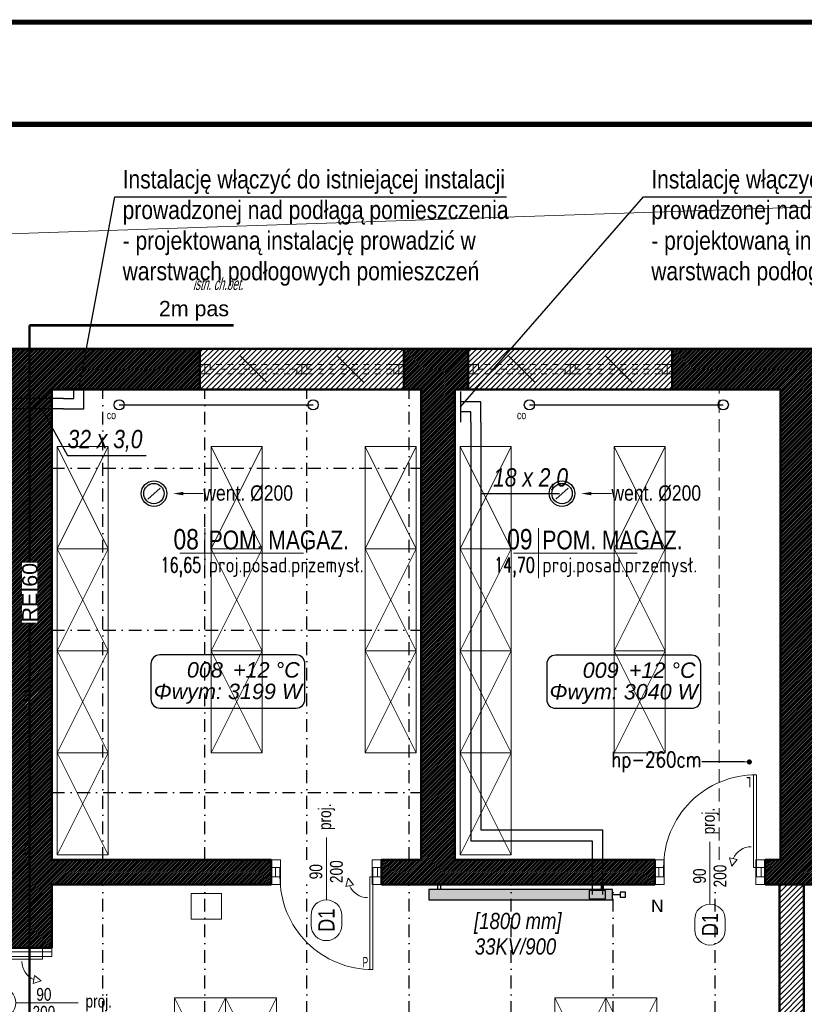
# Model space of a CAD drawing. Header units: centimetres. Extents: x -2715 to 104803, y -2927 to 32152.
# Tile 37 of 72: x 86654 to 87423, y 564 to 1529. Entities that reach past the tile are written whole.
import ezdxf
from ezdxf import colors
from ezdxf.entities.mleader import LeaderData, LeaderLine
from ezdxf.enums import TextEntityAlignment as Align
from ezdxf.lldxf.tags import DXFTag
from ezdxf.math import Vec2, Vec3

# ---------------------------------------------------------------- set-up
doc = ezdxf.new("R2010")
doc.units = ezdxf.units.CM
doc.header["$MEASUREMENT"] = 0
for name, pattern in [('DASHDOT2', [0.5, 0.25, -0.125, 0, -0.125]), ('HIDDEN', [9.525, 6.35, -3.175]), ('HIDDENX2', [19.05, 12.7, -6.35]), ('Przerywana', [0.222222, 0.111111, -0.111111])]:
    doc.linetypes.add(name, pattern=pattern)
for name, color, linetype, lineweight in [('0_TXT', 252, 'Continuous', 15), ('0_TXT niewidoczne', 252, 'Continuous', 15), ('1_ doors proj.', 252, 'Continuous', 15), ('1_ hatch', 252, 'Continuous', 9), ('1_ hatch proj.', 252, 'Continuous', 9), ('1_ projection', 252, 'HIDDENX2', 5), ('1_ przerywana  S_CONSTRUCTION', 252, 'DASHDOT2', 25), ('1_ view 3', 252, 'Continuous', 9), ('1_ wall STRUCT', 252, 'Continuous', 50), ('1_ wall STRUCT proj.', 252, 'Continuous', 50), ('1_ wall STRUCT-DIV rozbiorka', 252, 'Continuous', 9), ('2_ doors description proj.', 252, 'Continuous', 15), ('2_ equipment proj._skrzynie', 252, 'Continuous', 9), ('3_ PPOŻ  opisy', 252, 'Continuous', 18)]:
    doc.layers.add(name, color=color, linetype=linetype, lineweight=lineweight)
for name, color, linetype in [('4_INST._co', 252, 'Continuous'), ('_IS_sanitarne.opis', 105, 'Continuous'), ('IS_Grzejniki_Plan_rzut', 90, 'SOLID'), ('IS_Powrót', 240, 'Continuous'), ('IS_Text_Armatury_Therm', 7, 'Continuous'), ('IS_Text_Konstrukcji', 7, 'Continuous'), ('IS_Text_Odbiornikow_Therm', 7, 'Continuous'), ('IS_Zasilanie', 240, 'SOLID')]:
    doc.layers.add(name, color=color, linetype=linetype)
for name, color, linetype, true_color in [('IS_Armatura_podłączeniowa_grz._dolnozas.', 7, 'SOLID', 0x000000), ('IS_Armatura_Therm', 7, 'SOLID', 0x000000), ('IS_Inne_Urzadzenia_Therm', 7, 'SOLID', 0x000000), ('IS_Opisy_działek_Therm', 7, 'SOLID', 0x000000)]:
    doc.layers.add(name, color=color, linetype=linetype, true_color=true_color)
doc.styles.add('ARIAL', font='arial.ttf', dxfattribs={"width": 0.8})
doc.styles.add('BIKTS', font='bikromsw.shx', dxfattribs={"width": 0.85})
doc.styles.add('H_POM', font='ARIALN.TTF', dxfattribs={"width": 0.7, "height": 18})
doc.styles.get("Standard").update_dxf_attribs({"font": 'ARIALN.TTF'})
doc.styles.add('TXT1', font='simplex.shx', dxfattribs={"width": 0.8})
doc.styles.add('TXT_D', font='arial.ttf')
doc.styles.add('TXT_M', font='romans.shx', dxfattribs={"width": 0.75, "oblique": 15})
doc.styles.add('TXT_S', font='romand.shx')
tags = doc.linetypes.add('Dash', pattern=[15, 10, -5]).pattern_tags.tags
tags[6:7] = [DXFTag(74, 4), DXFTag(75, 0), DXFTag(340, '0'), DXFTag(46, 0.0), DXFTag(50, 0.0), DXFTag(44, 0.0), DXFTag(45, 0.0)]
tags[4:5] = [DXFTag(74, 4), DXFTag(75, 0), DXFTag(340, '0'), DXFTag(46, 0.0), DXFTag(50, 0.0), DXFTag(44, 0.0), DXFTag(45, 0.0)]
doc.linetypes.add('Rozbiö˘ka', pattern='A,7,[121,msgB.shx,S=1,R=0,X=0.5,Y=-1.826635],7', length=14)
tags = doc.linetypes.add('SOLID', pattern=[10, 10, 0]).pattern_tags.tags
tags[6:7] = [DXFTag(74, 4), DXFTag(75, 0), DXFTag(340, '0'), DXFTag(46, 0.0), DXFTag(50, 0.0), DXFTag(44, 0.0), DXFTag(45, 0.0)]
tags[4:5] = [DXFTag(74, 4), DXFTag(75, 0), DXFTag(340, '0'), DXFTag(46, 0.0), DXFTag(50, 0.0), DXFTag(44, 0.0), DXFTag(45, 0.0)]
doc.linetypes.add('TRACKS', pattern='A,0.15,[130,IS_LineDef.shx,S=0.25,R=0,X=0,Y=0],0.15', length=0.3)
pattern_1 = [(45, (-154, -2e-12), (-2.65165043, 2.65165043), [])]

# ---------------------------------------------------------------- blocks, each defined once
blk = doc.blocks.new('fdgdfhfbgfh')
at = {"linetype": 'TRACKS', "ltscale": 10}
blk.add_lwpolyline([(0, 0), (190, 0)], dxfattribs=at)
for centre in [(0, 0), (190, 0)]:
    blk.add_circle(centre, 5)
at = {"style": 'BIKTS', "width": 0.8}
blk.add_attdef('W', text='', height=8, rotation=0.00001, dxfattribs=at).set_placement((-7.65, -6.07), align=Align.TOP_CENTER)
blk = doc.blocks.new('_DOT')
at = {"color": 0, "linetype": 'ByBlock'}
blk.add_line((-0.5, 0), (-1, 0), dxfattribs=at)
at = {"color": 0, "linetype": 'ByBlock', "const_width": 0.5}
blk.add_lwpolyline([(-0.25, 0, 1), (0.25, 0, 1)], format="xyb", close=True, dxfattribs=at)
blk = doc.blocks.new('MET')
at = {"layer": '0_TXT niewidoczne'}
for p, q in [((0, -20), (0, 20)), ((-20, 0), (78.66, 0))]:
    blk.add_line(p, q, dxfattribs=at)
at = {"style": 'TXT_D', "width": 0.8, "flags": 4}
blk.add_attdef('NUMER', text='', height=15, dxfattribs=at).set_placement((-6.73, 3.76), align=Align.RIGHT)
blk.add_attdef('NAZWA', (4.15, 3.76), '', height=15, dxfattribs=at)
at = {"layer": '0_TXT niewidoczne', "style": 'TXT_M', "width": 0.8, "flags": 4}
blk.add_attdef('M2', text='', height=12, dxfattribs=at).set_placement((-6.06, -15.36), align=Align.RIGHT)
blk.add_attdef('POSADZKA', (4.15, -15.36), '', height=12, dxfattribs=at)
blk = doc.blocks.new('vgfdbn vnbvmnvb')
for p, q in [((-104, 0), (-100.45, 0)), ((-95.45, 0), (-95.45, -9.09)), ((-4.55, -9.09), (-4.55, 0)), ((-4.55, 0), (0, 0)), ((0, 0), (3.55, 0)), ((-95.45, -9.09), (-100, -9.09)), ((-7.27, -9.09), (-7.27, -99.96)), ((0, -9.09), (-4.55, -9.09)), ((-4.55, -9.09), (-4.55, -100)), ((-23.34, -16.92), (-31.01, -18.46)), ((-28.64, -10.39), (-23.34, -16.92))]:
    blk.add_line(p, q)
for points in [[(-100, -9.09), (-100, 0), (-104, 0), (-104, -9.09)], [(-95.45, -9.09), (-95.45, 0), (-100, 0), (-100, -9.09)], [(0, -9.09), (0, 0), (-4.55, 0), (-4.55, -9.09)], [(4, -9.09), (4, 0), (0, 0), (0, -9.09)]]:
    blk.add_lwpolyline(points, close=True)
for points in [[(-50, -5.91), (-50, -4.91)], [(-4.55, -9.09), (-7.27, -9.09)], [(-28.64, -10.39), (-31.01, -18.46)]]:
    blk.add_lwpolyline(points)
for centre, radius, start, end in [((-5.07, -9.62), 90.38, 179.6651, 270.3349), ((-9.55, -10.39), 19.09, 202.50061, 270)]:
    blk.add_arc(centre, radius, start, end)
at = {"insert": (-14.4, -87.72), "char_height": 10, "width": 6.2032, "attachment_point": 1, "style": 'H_POM'}
blk.add_mtext('P', dxfattribs=at)
blk = doc.blocks.new('_OZN.DRZWI')
blk.add_line((0, 0), (61.07, 0))
blk.add_lwpolyline([(-15, 15, -1), (-15, -15), (-25, -15, -1), (-25, 15)], format="xyb", close=True)
at = {"style": 'BIKTS', "width": 0.8}
blk.add_attdef('WYSOK', text='', height=8, rotation=0.00001, dxfattribs=at).set_placement((27.59, 12.75), align=Align.TOP_CENTER)
for p in [(-20, 0), (75.14, 0)]:
    blk.add_attdef('OZN', text='', height=8, rotation=0.00001, dxfattribs=at).set_placement(p, align=Align.MIDDLE)
blk.add_attdef('SZEROK', text='', height=8, rotation=0.00001, dxfattribs=at).set_placement((27.59, -12.4), align=Align.CENTER)
blk = doc.blocks.new('VFDGFDHGF')
for p, q in [((4, 4.55), (0.45, 4.55)), ((8.55, 4.55), (4, 4.55)), ((8.55, -4.55), (8.55, 4.55)), ((99.45, 4.55), (99.45, -4.55)), ((108, 4.55), (104.45, 4.55)), ((4, -4.55), (8.55, -4.55)), ((8.55, -4.55), (8.55, -95.45)), ((11.27, -4.55), (11.27, -95.41)), ((32.64, -5.84), (27.34, -12.38)), ((99.45, -4.55), (104, -4.55)), ((27.34, -12.38), (35.01, -13.91))]:
    blk.add_line(p, q)
for points in [[(0, -4.55), (0, 4.55), (4, 4.55), (4, -4.55)], [(4, -4.55), (4, 4.55), (8.55, 4.55), (8.55, -4.55)], [(99.45, -4.55), (99.45, 4.55), (104, 4.55), (104, -4.55)], [(104, -4.55), (104, 4.55), (108, 4.55), (108, -4.55)]]:
    blk.add_lwpolyline(points, close=True)
for points in [[(8.55, -4.55), (11.27, -4.55)], [(32.64, -5.84), (35.01, -13.91)], [(54, -1.36), (54, -0.36)]]:
    blk.add_lwpolyline(points)
for centre, radius, start, end in [((9.07, -5.07), 90.38, 269.6651, 0.3349), ((13.55, -5.84), 19.09, 270, 337.49939)]:
    blk.add_arc(centre, radius, start, end)
at = {"insert": (18.4, -83.17), "char_height": 10, "width": 6.2032, "attachment_point": 3, "style": 'H_POM'}
blk.add_mtext('L', dxfattribs=at)
blk = doc.blocks.new('bgfhgfjhgj')
at = {"layer": '1_ wall STRUCT-DIV rozbiorka'}
for points in [[(-17.7, -17.7), (17.7, 17.7)], [(-17.7, 17.7), (17.7, -17.7)]]:
    blk.add_lwpolyline(points, dxfattribs=at)
blk = doc.blocks.new('gfdgfhgfh')
at = {"layer": '1_ wall STRUCT-DIV rozbiorka', "linetype": 'Przerywana', "ltscale": 50}
for points in [[(-100, 4.5), (-95, 4.5), (-95, -4.5), (-100, -4.5), (-100, 4.5)], [(-95, 4.5), (-5, 4.5)], [(-95, 4.5), (-90, 4.5), (-90, -4.5), (-95, -4.5), (-95, 4.5)], [(-5, 4.5), (0, 4.5), (0, -4.5), (-5, -4.5), (-5, 4.5)], [(0, 4.5), (5, 4.5), (5, -4.5), (0, -4.5), (0, 4.5)], [(5, 4.5), (95, 4.5)], [(5, 0), (90, 0)], [(90, 4.5), (95, 4.5), (95, -4.5), (90, -4.5), (90, 4.5)], [(95, 4.5), (100, 4.5), (100, -4.5), (95, -4.5), (95, 4.5)], [(-95, -4.5), (-5, -4.5)], [(-90, 0), (-5, 0)], [(5, -4.5), (95, -4.5)]]:
    blk.add_lwpolyline(points, dxfattribs=at)
at = {"layer": '1_ wall STRUCT-DIV rozbiorka', "color": 6, "xscale": 0.75, "yscale": 0.75, "zscale": 0.75}
for p in [(-47.5, 0), (47.5, 0)]:
    blk.add_blockref('bgfhgfjhgj', p, dxfattribs=at)
blk = doc.blocks.new('vcvcbv')
blk.add_lwpolyline([(-100, 50), (0, 50), (0, 0), (-100, 0), (-100, 50)])
at = {"linetype": 'Dash', "ltscale": 10}
blk.add_lwpolyline([(-100, 0), (0, 50), (0, 0), (-100, 50), (-100, 0)], dxfattribs=at)
blk = doc.blocks.new('sdadsfsdfd')
at = {"layer": '2_ equipment proj._skrzynie', "rotation": 90}
for p in [(-488, 640), (-337, 640), (-186, 640), (-93, 640), (58, 640), (-488, 540), (-337, 540), (-186, 540), (-93, 540), (58, 540), (-488, 440), (-337, 440), (-186, 440), (-93, 440), (58, 440), (-488, 340), (-93, 340), (-373, 100), (-323, 100), (0, 100), (50, 100)]:
    blk.add_blockref('vcvcbv', p, dxfattribs=at)
blk = doc.blocks.new('gfdhgfhgfhjgjh')
at = {"layer": '1_ przerywana  S_CONSTRUCTION', "color": 150, "linetype": 'Dash', "ltscale": 20}
blk.add_lwpolyline([(-5.99, -5.3), (5.99, 5.3)], dxfattribs=at)
at = {"layer": '1_ przerywana  S_CONSTRUCTION', "color": 150, "linetype": 'Dash', "ltscale": 10}
for radius in [12.5, 10]:
    blk.add_circle((0, 0), radius, dxfattribs=at)
at = {"layer": '0_TXT', "color": 150}
ml = blk.add_multileader_mtext('Standard', dxfattribs=at)
ml.set_content('{\\fArial Narrow|b0|i0|c238|p34;\\H83.333333x;went. %%C200}', color=150)
ml.set_leader_properties()
ml.build(insert=Vec2(0, 0))
ml.multileader.update_dxf_attribs({"dogleg_length": 0.36, "arrow_head_size": 10})
ctx = ml.context
ctx.base_point, ctx.char_height, ctx.arrow_head_size, ctx.landing_gap_size, ctx.plane_origin = Vec3(48.3, 0), 0.18, 10, 0.09, Vec3(18.74, 0)
notes = []
notes.append((ctx, [(0, (1, 1, 0), (47.94, 0), (1, 0), 0.36, [(0, [(18.74, 0)], 0, [])])]))
ctx.mtext.insert, ctx.mtext.flow_direction = Vec3(48.39, 8.08), 5
for ctx, leaders in notes:
    for number, flags, end, landing, length, lines in leaders:
        leader = LeaderData()
        leader.index, (leader.has_last_leader_line, leader.has_dogleg_vector, leader.attachment_direction) = number, flags
        leader.last_leader_point, leader.dogleg_vector, leader.dogleg_length = Vec3(end), Vec3(landing), length
        for number, points, colour, breaks in lines:
            line = LeaderLine()
            line.index, line.vertices, line.color, line.breaks = number, Vec3.list(points), colors.encode_raw_color(colour), breaks
            leader.lines.append(line)
        ctx.leaders.append(leader)

msp = doc.modelspace()

# ---------------------------------------------------------------- hatches: boundary and pattern name
at = {"layer": '1_ hatch'}
h = msp.add_hatch(dxfattribs=at)
h.set_pattern_fill('ANSI31', color=256, scale=10)
h.paths.add_polyline_path([(86685.55, 619.93), (86650.07, 619.93), (86643.55, 619.93), (86643.55, 681.93), (86544.51, 681.93), (86544.51, 705.93), (86643.55, 705.93), (86643.55, 831.93), (86548.51, 831.93), (86548.51, 861.93), (86643.55, 861.93), (86643.55, 1206.93), (86830.55, 1206.93), (86830.55, 1166.93), (86685.55, 1166.93), (86685.55, 705.93), (86900.55, 705.93), (86900.55, 681.93), (86685.55, 681.93)])
h = msp.add_hatch(dxfattribs=at)
h.set_pattern_fill('ANSI31', color=256, scale=10)
h.paths.add_polyline_path([(87008.55, 681.93), (87008.55, 705.93), (87047.55, 705.93), (87047.55, 1166.93), (87030.55, 1166.93), (87030.55, 1206.93), (87093.55, 1206.93), (87093.55, 1166.93), (87080.55, 1166.93), (87080.55, 705.93), (87276.55, 705.93), (87276.55, 681.93)])
h = msp.add_hatch(dxfattribs=at)
h.set_pattern_fill('ANSI31', color=256, scale=10)
h.paths.add_polyline_path([(87384.55, 681.93), (87384.55, 705.93), (87399.55, 705.93), (87399.55, 1166.93), (87293.55, 1166.93), (87293.55, 1206.93), (87449.55, 1206.93), (87449.55, 1166.93), (87432.55, 1166.93), (87432.55, 705.93), (87451.55, 705.93), (87451.55, 681.93)])
at = {"layer": '1_ hatch proj.'}
h = msp.add_hatch(dxfattribs=at)
h.set_pattern_fill('ANSI31', color=256, scale=30)
h.set_pattern_definition(pattern_1)
h.paths.add_polyline_path([(86830.55, 1166.93), (86830.55, 1206.93), (87030.55, 1206.93), (87030.55, 1166.93)])
h = msp.add_hatch(dxfattribs=at)
h.set_pattern_fill('ANSI31', color=256, scale=30)
h.set_pattern_definition([(45, (109, -2e-12), (-2.65165043, 2.65165043), [])])
h.paths.add_polyline_path([(87093.55, 1166.93), (87093.55, 1206.93), (87293.55, 1206.93), (87293.55, 1166.93)])
h = msp.add_hatch(dxfattribs=at)
h.set_pattern_fill('ANSI31', color=256, scale=30)
h.set_pattern_definition(pattern_1)
h.paths.add_polyline_path([(87398.55, 52.93), (87398.55, 681.93), (87422.55, 681.93), (87422.55, 52.93)])
at = {"layer": 'IS_Grzejniki_Plan_rzut'}
msp.add_hatch(color=256, dxfattribs=at).paths.add_polyline_path([(87235.08, 676.93), (87055.08, 676.93), (87055.08, 666.93), (87235.08, 666.93)])

# ---------------------------------------------------------------- linework, layer by layer
at = {"lineweight": 50, "const_width": 5}
msp.add_lwpolyline([(85600.17, -1443.15), (85600.17, 1526.85), (89800.17, 1526.85), (89800.17, -1443.15), (85600.17, -1443.15)], dxfattribs=at)
at = {"lineweight": 50}
msp.add_lwpolyline([(85700.17, -1343.15, 5, 5, 0), (85700.17, 1426.85, 5, 5, 0), (89700.17, 1426.85, 5, 5, 0), (89700.17, -1343.15, 5, 5, 0)], format="xyseb", close=True, dxfattribs=at)
at = {"layer": '1_ hatch'}
msp.add_lwpolyline([(89230.29, 1406.47), (89230.29, 1206.93), (89183.55, 1206.93), (89183.55, 1236.93), (89158.55, 1236.93), (89158.55, 1206.93), (86215.55, 1206.93), (86224.83, 1305.31), (89230.29, 1406.47)], dxfattribs=at)
at = {"layer": '1_ projection'}
msp.add_lwpolyline([(87339.55, 705.93), (87339.55, 1166.93)], dxfattribs=at)
at = {"layer": '1_ przerywana  S_CONSTRUCTION'}
msp.add_lwpolyline([(86685.55, 1166.93), (87047.55, 1166.93)], dxfattribs=at)
at = {"layer": '1_ przerywana  S_CONSTRUCTION', "ltscale": 50}
for points in [[(86735.55, 705.93), (86735.55, 1166.93)], [(86835.55, 705.93), (86835.55, 1166.93)], [(86935.55, 705.93), (86935.55, 1166.93)], [(87035.55, 705.93), (87035.55, 1166.93)], [(86685.55, 1089.93), (87047.55, 1089.93)], [(86685.55, 930.93), (87047.55, 930.93)], [(86685.55, 771.93), (87047.55, 771.93)], [(86735.55, -449.07), (86735.55, 681.93)], [(86835.55, -449.07), (86835.55, 681.93)], [(86935.55, -449.07), (86935.55, 681.93)], [(87035.55, -449.07), (87035.55, 681.93)], [(87135.55, -449.07), (87135.55, 681.93)], [(87235.55, -449.07), (87235.55, 681.93)], [(87335.55, -449.07), (87335.55, 681.93)]]:
    msp.add_lwpolyline(points, dxfattribs=at)
at = {"layer": '1_ view 3'}
msp.add_lwpolyline([(86215.55, 1206.93), (86224.83, 1305.31), (89230.29, 1406.47)], dxfattribs=at)
at = {"layer": '1_ wall STRUCT'}
for points in [[(86685.55, 619.93), (86650.07, 619.93), (86643.55, 619.93), (86643.55, 681.93), (86544.51, 681.93), (86544.51, 705.93), (86643.55, 705.93), (86643.55, 831.93), (86548.51, 831.93), (86548.51, 861.93), (86643.55, 861.93), (86643.55, 1206.93), (86830.55, 1206.93), (86830.55, 1166.93), (86685.55, 1166.93), (86685.55, 705.93), (86900.55, 705.93), (86900.55, 681.93), (86685.55, 681.93), (86685.55, 619.93)], [(87008.55, 681.93), (87008.55, 705.93), (87047.55, 705.93), (87047.55, 1166.93), (87030.55, 1166.93), (87030.55, 1206.93), (87093.55, 1206.93), (87093.55, 1166.93), (87080.55, 1166.93), (87080.55, 705.93), (87276.55, 705.93), (87276.55, 681.93), (87008.55, 681.93)], [(87384.55, 681.93), (87384.55, 705.93), (87399.55, 705.93), (87399.55, 1166.93), (87293.55, 1166.93), (87293.55, 1206.93), (87449.55, 1206.93), (87449.55, 1166.93), (87432.55, 1166.93), (87432.55, 705.93), (87451.55, 705.93), (87451.55, 681.93), (87384.55, 681.93)]]:
    msp.add_lwpolyline(points, dxfattribs=at)
at = {"layer": '1_ wall STRUCT proj.'}
for points in [[(86830.55, 1166.93), (86830.55, 1206.93), (87030.55, 1206.93), (87030.55, 1166.93), (86830.55, 1166.93)], [(87093.55, 1166.93), (87093.55, 1206.93), (87293.55, 1206.93), (87293.55, 1166.93), (87093.55, 1166.93)], [(87398.55, 52.93), (87398.55, 681.93), (87422.55, 681.93), (87422.55, 52.93), (87398.55, 52.93)]]:
    msp.add_lwpolyline(points, dxfattribs=at)
at = {"layer": '1_ wall STRUCT-DIV rozbiorka', "linetype": 'Rozbiö˘ka'}
for points in [[(86900.55, 681.93), (86909.55, 681.93), (86909.55, 705.93), (86900.55, 705.93)], [(87008.55, 681.93), (86999.55, 681.93), (86999.55, 705.93), (87008.55, 705.93)], [(87276.55, 681.93), (87285.55, 681.93), (87285.55, 705.93), (87276.55, 705.93)], [(87384.55, 681.93), (87375.55, 681.93), (87375.55, 705.93), (87384.55, 705.93)], [(86685.55, 619.93), (86685.55, 615.93), (86643.55, 615.93), (86643.55, 619.93)]]:
    msp.add_lwpolyline(points, dxfattribs=at)
at = {"layer": '3_ PPOŻ  opisy', "linetype": 'HIDDEN', "ltscale": 2.5, "const_width": 2.5}
for points in [[(86663.55, 1229.82), (86663.55, -507.59)], [(86663.55, 1229.82), (86863.55, 1229.82)]]:
    msp.add_lwpolyline(points, dxfattribs=at)
at = {"layer": '3_ PPOŻ  opisy', "linetype": 'Continuous', "lineweight": 20, "ltscale": 3}
msp.add_lwpolyline([(86821.91, 672.87), (86851.91, 672.87), (86851.91, 647.87), (86821.91, 647.87), (86821.91, 672.87)], dxfattribs=at)
at = {"layer": '_IS_sanitarne.opis'}
msp.add_lwpolyline([(87086.04, 1149.96), (87265.23, 1355.69), (87649.21, 1355.69)], dxfattribs=at)
at = {"layer": 'IS_Armatura_podłączeniowa_grz._dolnozas.'}
msp.add_lwpolyline([(87228.08, 675.93), (87212.08, 675.93), (87212.08, 667.93), (87228.08, 667.93), (87228.08, 675.93)], dxfattribs=at)
at = {"layer": 'IS_Armatura_Therm'}
for points in [[(87235.08, 671.93), (87242.58, 671.93)], [(87242.58, 669.43), (87247.58, 669.43), (87247.58, 674.43), (87242.58, 674.43), (87242.58, 669.43)]]:
    msp.add_lwpolyline(points, dxfattribs=at)
at = {"layer": 'IS_Grzejniki_Plan_rzut'}
for points in [[(87235.08, 676.93), (87055.08, 676.93), (87055.08, 666.93), (87235.08, 666.93), (87235.08, 676.93)], [(87063.83, 676.93), (87063.83, 681.93), (87066.33, 681.93), (87066.33, 676.93)], [(87226.33, 676.93), (87226.33, 681.93), (87223.83, 681.93), (87223.83, 676.93)]]:
    msp.add_lwpolyline(points, dxfattribs=at)
at = {"layer": 'IS_Inne_Urzadzenia_Therm'}
for points in [[(86697, 1148.04), (86717, 1148.04), (86717, 1168.04)], [(86727, 1168.04), (86697, 1168.04)], [(87086.04, 1164.96), (87086.04, 1134.96)], [(87096.04, 1134.96), (87096.04, 1144.96), (87086.04, 1144.96)]]:
    msp.add_lwpolyline(points, dxfattribs=at)
at = {"layer": 'IS_Inne_Urzadzenia_Therm', "linetype": 'Dash'}
for points in [[(86697, 1158.04), (86707, 1158.04), (86707, 1168.04)], [(87106.04, 1134.96), (87106.04, 1154.96), (87086.04, 1154.96)]]:
    msp.add_lwpolyline(points, dxfattribs=at)
at = {"layer": 'IS_Opisy_działek_Therm'}
for points in [[(86675.6, 1148.04), (86700.93, 1102.42), (86777.88, 1102.42)], [(87106.04, 1064.88), (87182.99, 1064.88)]]:
    msp.add_lwpolyline(points, dxfattribs=at)
at = {"layer": 'IS_Powrót', "linetype": 'Dash'}
for points in [[(86697, 1158.04), (86625.6, 1158.04)], [(87106.04, 1134.96), (87106.04, 735.48)], [(87106.04, 735.48), (87225.08, 735.48)], [(87225.08, 735.48), (87225.08, 671.93)]]:
    msp.add_lwpolyline(points, dxfattribs=at)
at = {"layer": 'IS_Text_Konstrukcji', "linetype": 'SOLID'}
for points in [[(86791.25, 854.8), (86924.91, 854.8, 0.414214), (86933.58, 863.47), (86933.58, 898.13, 0.414214), (86924.91, 906.8), (86791.25, 906.8, 0.414214), (86782.58, 898.13), (86782.58, 863.47, 0.414214), (86791.25, 854.8)], [(87179.17, 854.5), (87312.83, 854.5, 0.414214), (87321.5, 863.17), (87321.5, 897.83, 0.414214), (87312.83, 906.5), (87179.17, 906.5, 0.414214), (87170.5, 897.83), (87170.5, 863.17, 0.414214), (87179.17, 854.5)]]:
    msp.add_lwpolyline(points, format="xyb", dxfattribs=at)
at = {"layer": 'IS_Zasilanie'}
for points in [[(86697, 1148.04), (86635.6, 1148.04)], [(87096.04, 1134.96), (87096.04, 724.78)], [(87096.04, 724.78), (87215.08, 724.78)], [(87215.08, 724.78), (87215.08, 671.93)]]:
    msp.add_lwpolyline(points, dxfattribs=at)

# ---------------------------------------------------------------- block references
at = {"layer": '0_TXT'}
for p in [(86785.55, 1064.93), (87185.55, 1064.93)]:
    msp.add_blockref('gfdhgfhgfhjgjh', p, dxfattribs=at)
ref = msp.add_blockref('MET', (86835.55, 1006.55), dxfattribs=dict(at, xscale=1.23, yscale=1.23, zscale=1.23, rotation=359.9999999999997))
ref.add_attrib('NUMER', '08', dxfattribs={"layer": '0', "height": 20, "style": 'TXT_D', "width": 0.8, "flags": 4}).set_placement((86829.58, 1010.24), align=Align.RIGHT)
ref.add_attrib('NAZWA', 'POM. MAGAZ.', (86839.24, 1010.24), dxfattribs={"layer": '0', "height": 18.45, "style": 'TXT_D', "width": 0.8, "flags": 4})
ref.add_attrib('M2', '16,65', dxfattribs={"layer": '0', "height": 14.76, "style": 'TXT_S', "width": 0.7, "flags": 4}).set_placement((86831.86, 987.66), align=Align.RIGHT)
ref.add_attrib('POSADZKA', 'proj.posad.przemysł.', (86839.24, 987.66), dxfattribs={"layer": '0', "color": 150, "height": 14.76, "style": 'TXT_S', "width": 0.8, "flags": 4})
ref = msp.add_blockref('MET', (87162.57, 1006.55), dxfattribs=dict(at, xscale=1.23, yscale=1.23, zscale=1.23, rotation=359.9999999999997))
ref.add_attrib('NUMER', '09', dxfattribs={"layer": '0', "height": 20, "style": 'TXT_D', "width": 0.8, "flags": 4}).set_placement((87156.61, 1010.24), align=Align.RIGHT)
ref.add_attrib('NAZWA', 'POM. MAGAZ.', (87166.26, 1010.24), dxfattribs={"layer": '0', "height": 18.45, "style": 'TXT_D', "width": 0.8, "flags": 4})
ref.add_attrib('M2', '14,70', dxfattribs={"layer": '0', "height": 14.76, "style": 'TXT_S', "width": 0.7, "flags": 4}).set_placement((87158.88, 987.66), align=Align.RIGHT)
ref.add_attrib('POSADZKA', 'proj.posad.przemysł.', (87166.26, 987.66), dxfattribs={"layer": '0', "color": 150, "height": 14.76, "style": 'TXT_S', "width": 0.8, "flags": 4})
at = {"layer": '1_ doors proj.'}
for p, rotation in [((87384.55, 693.93), 180), ((86681, 619.93), 270)]:
    msp.add_blockref('VFDGFDHGF', p, dxfattribs=dict(at, rotation=rotation))
msp.add_blockref('vgfdbn vnbvmnvb', (87004.55, 698.48), dxfattribs=at)
at = {"layer": '1_ wall STRUCT-DIV rozbiorka', "color": 6}
for p in [(86930.55, 1186.93), (87193.55, 1186.93)]:
    msp.add_blockref('gfdgfhgfh', p, dxfattribs=at)
at = {"layer": '2_ doors description proj.'}
ref = msp.add_blockref('_OZN.DRZWI', (86954.55, 666.8), dxfattribs=dict(at, rotation=90))
ref.add_attrib('OZN', 'proj.', dxfattribs={"layer": '0', "color": 7, "lineweight": 5, "height": 12.5, "rotation": 90, "style": 'BIKTS', "width": 0.8}).set_placement((86954.55, 748.2), align=Align.MIDDLE)
ref.add_attrib('WYSOK', '200', dxfattribs={"layer": '0', "color": 7, "lineweight": 5, "height": 12.5, "rotation": 90, "style": 'BIKTS', "width": 0.8}).set_placement((86958.09, 694.39), align=Align.TOP_CENTER)
ref.add_attrib('SZEROK', '90', dxfattribs={"layer": '0', "color": 7, "lineweight": 5, "height": 12.5, "rotation": 90, "style": 'BIKTS', "width": 0.8}).set_placement((86950.53, 694.39), align=Align.CENTER)
ref.add_attrib('OZN', 'D1', dxfattribs={"layer": '0', "color": 7, "lineweight": 5, "height": 16, "rotation": 90, "style": 'ARIAL', "width": 0.8}).set_placement((86954.55, 646.8), align=Align.MIDDLE)
ref = msp.add_blockref('_OZN.DRZWI', (87330.55, 662.53), dxfattribs=dict(at, rotation=90))
ref.add_attrib('OZN', 'proj.', dxfattribs={"layer": '0', "color": 7, "lineweight": 5, "height": 12.5, "rotation": 90, "style": 'BIKTS', "width": 0.8}).set_placement((87330.55, 743.94), align=Align.MIDDLE)
ref.add_attrib('WYSOK', '200', dxfattribs={"layer": '0', "color": 7, "lineweight": 5, "height": 12.5, "rotation": 90, "style": 'BIKTS', "width": 0.8}).set_placement((87334.09, 690.12), align=Align.TOP_CENTER)
ref.add_attrib('SZEROK', '90', dxfattribs={"layer": '0', "color": 7, "lineweight": 5, "height": 12.5, "rotation": 90, "style": 'BIKTS', "width": 0.8}).set_placement((87326.53, 690.12), align=Align.CENTER)
ref.add_attrib('OZN', 'D1', dxfattribs={"layer": '0', "color": 7, "lineweight": 5, "height": 16, "rotation": 90, "style": 'ARIAL', "width": 0.8}).set_placement((87330.55, 642.53), align=Align.MIDDLE)
ref = msp.add_blockref('_OZN.DRZWI', (86650.09, 565.93), dxfattribs=dict(at, xscale=-1, rotation=180))
ref.add_attrib('OZN', 'proj.', dxfattribs={"layer": '0', "color": 7, "lineweight": 5, "height": 12.5, "style": 'BIKTS', "width": 0.8}).set_placement((86731.49, 565.93), align=Align.MIDDLE)
ref.add_attrib('WYSOK', '200', dxfattribs={"layer": '0', "color": 7, "lineweight": 5, "height": 12.5, "style": 'BIKTS', "width": 0.8}).set_placement((86677.68, 562.86), align=Align.TOP_CENTER)
ref.add_attrib('SZEROK', '90', dxfattribs={"layer": '0', "color": 7, "lineweight": 5, "height": 12.5, "style": 'BIKTS', "width": 0.8}).set_placement((86677.68, 567.93), align=Align.CENTER)
ref.add_attrib('OZN', 'D1', dxfattribs={"layer": '0', "color": 7, "lineweight": 5, "height": 16, "style": 'ARIAL', "width": 0.8}).set_placement((86630.09, 565.93), align=Align.MIDDLE)
at = {"layer": '2_ equipment proj._skrzynie'}
msp.add_blockref('sdadsfsdfd', (87228.55, 470.93), dxfattribs=at)
at = {"layer": '4_INST._co'}
for p in [(86751.54, 1151.93), (87153.54, 1151.93)]:
    msp.add_blockref('fdgdfhfbgfh', p, dxfattribs=at).add_auto_attribs({'W': 'co'})

# ---------------------------------------------------------------- texts
at = {"layer": '0_TXT', "lineweight": 9, "oblique": 15, "width": 0.7}
msp.add_text('istn. ch.bet.', height=12, dxfattribs=at).set_placement((86848.39, 1270.72), align=Align.MIDDLE)
at = {"layer": '_IS_sanitarne.opis', "insert": (87272.98, 1381.99), "char_height": 18, "width": 389.1394, "attachment_point": 1}
msp.add_mtext('\\pxt4;Instalację włączyć do istniejącej instalacji prowadzonej nad podłągą pomieszczenia - projektowaną instalację prowadzić w warstwach podłogowych pomieszczeń', dxfattribs=at)
at = {"layer": 'IS_Opisy_działek_Therm', "char_height": 18, "attachment_point": 7}
for s, insert in [('\\fArial Narrow|b0|i1;32 x 3,0', (86700.93, 1106.02)), ('\\fArial Narrow|b0|i1;18 x 2,0', (87118.04, 1068.48))]:
    msp.add_mtext(s, dxfattribs=dict(at, insert=insert))
at = {"layer": 'IS_Text_Armatury_Therm', "linetype": 'SOLID', "insert": (87285.08, 654.81), "char_height": 12.24, "attachment_point": 9}
msp.add_mtext('\\fArial|b0|i0;N  ', dxfattribs=at)
at = {"layer": 'IS_Text_Konstrukcji', "linetype": 'SOLID', "char_height": 15.12}
for s, insert, attachment_point in [('\\fArial|b0|i1;008', (86853.08, 884.4), 9), ('\\fArial|b0|i1;+12 °C', (86863.08, 884.4), 7), ('\\fArial|b0|i1;009', (87241, 884.1), 9), ('\\fArial|b0|i1;+12 °C', (87251, 884.1), 7), ('\\fArial|b0|i1;Φwym: 3199 W', (86858.08, 878.64), 2), ('\\fArial|b0|i1;Φwym: 3040 W', (87246, 878.34), 2)]:
    msp.add_mtext(s, dxfattribs=dict(at, insert=insert, attachment_point=attachment_point))
at = {"layer": 'IS_Text_Odbiornikow_Therm', "linetype": 'SOLID', "char_height": 15.84}
for s, insert, attachment_point in [('\\fArial Narrow|b0|i1;[1800 mm]', (87185.08, 654.05), 3), ('\\fArial Narrow|b0|i1;33KV/900', (87100.08, 629.05), 1)]:
    msp.add_mtext(s, dxfattribs=dict(at, insert=insert, attachment_point=attachment_point))

# ---------------------------------------------------------------- leaders
at = {"layer": '0_TXT'}
ml = msp.add_multileader_mtext('Standard', dxfattribs=at)
ml.set_content('hp-260cm  ', style='TXT1')
ml.set_leader_properties()
ml.set_arrow_properties(name='DOT')
ml.build(insert=Vec2(0, 0))
ml.multileader.update_dxf_attribs({"dogleg_length": 0.36, "arrow_head_size": 5})
ctx = ml.context
ctx.base_point, ctx.char_height, ctx.arrow_head_size, ctx.landing_gap_size, ctx.plane_origin = Vec3(87228.53, 801.9), 15, 5, 0.09, Vec3(87369.13, 801.9)
ctx.text_align_type, ctx.attachment_type = 2, 2
notes = []
notes.append((ctx, [(0, (1, 1, 0), (87322.79, 801.9), (-1, 0), 0.36, [(0, [(87369.13, 801.9)], 0, [])])]))
ctx.mtext.insert, ctx.mtext.alignment, ctx.mtext.flow_direction = Vec3(87322.34, 811.9), 3, 5
for ctx, leaders in notes:
    for number, flags, end, landing, length, lines in leaders:
        leader = LeaderData()
        leader.index, (leader.has_last_leader_line, leader.has_dogleg_vector, leader.attachment_direction) = number, flags
        leader.last_leader_point, leader.dogleg_vector, leader.dogleg_length = Vec3(end), Vec3(landing), length
        for number, points, colour, breaks in lines:
            line = LeaderLine()
            line.index, line.vertices, line.color, line.breaks = number, Vec3.list(points), colors.encode_raw_color(colour), breaks
            leader.lines.append(line)
        ctx.leaders.append(leader)

# ---------------------------------------------------------------- next in the draw order: texts
at = {"layer": '3_ PPOŻ  opisy', "insert": (86787.81, 1253.77), "char_height": 15, "width": 73.9548, "attachment_point": 1, "style": 'TXT_D', "bg_fill": 3, "box_fill_scale": 1, "bg_fill_color": 1, "bg_fill_transparency": 0}
msp.add_mtext('\\pxqc;2m pas', dxfattribs=at)
at = {"layer": '3_ PPOŻ  opisy', "insert": (86656.38, 938.56), "char_height": 15, "width": 58.5233, "attachment_point": 1, "rotation": 90, "style": 'TXT_D', "bg_fill": 3, "box_fill_scale": 1, "bg_fill_color": 1, "bg_fill_transparency": 0}
msp.add_mtext('\\pxqc;REI60', dxfattribs=at)

# ---------------------------------------------------------------- next in the draw order: linework, layer by layer
at = {"layer": '_IS_sanitarne.opis'}
msp.add_lwpolyline([(86712, 1166.93), (86747.11, 1355.69), (87131.09, 1355.69)], dxfattribs=at)

# ---------------------------------------------------------------- next in the draw order: texts
at = {"layer": '_IS_sanitarne.opis', "insert": (86754.86, 1381.99), "char_height": 18, "width": 389.1394, "attachment_point": 1}
msp.add_mtext('\\pxt4;Instalację włączyć do istniejącej instalacji prowadzonej nad podłągą pomieszczenia - projektowaną instalację prowadzić w warstwach podłogowych pomieszczeń', dxfattribs=at)

doc.saveas('drawing.dxf')
